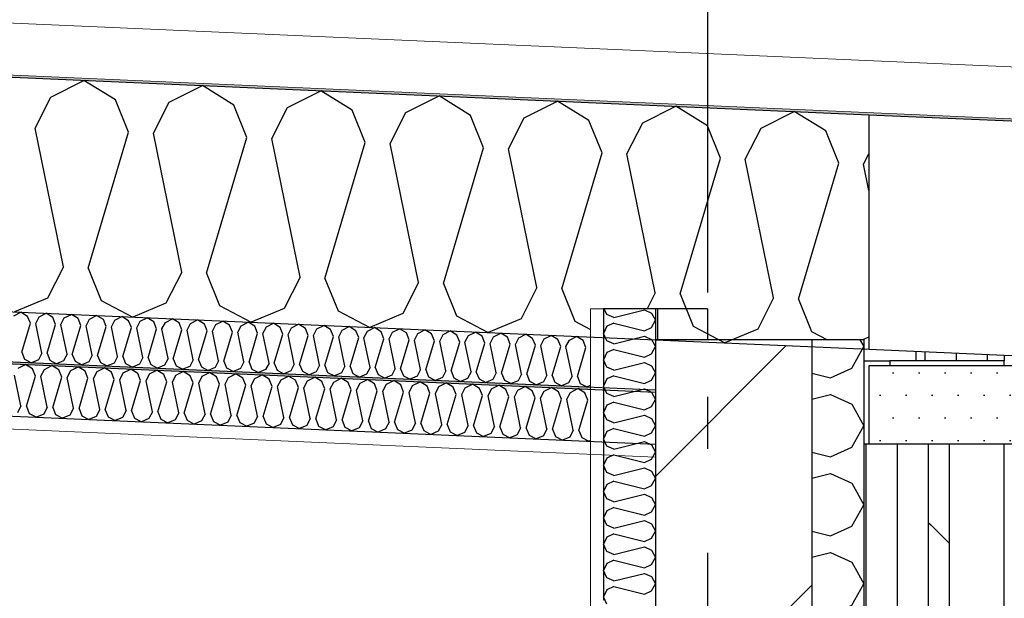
# Model space of a CAD drawing. Header units: millimetres. Extents: x -82116 to -59247, y -2070 to 13065.
# Tile 70 of 73: x -62139 to -61193, y 6322 to 6877. Entities that reach past the tile are written whole.
import ezdxf
from ezdxf.enums import TextEntityAlignment as Align

# ---------------------------------------------------------------- set-up
doc = ezdxf.new("R2010")
doc.units = ezdxf.units.MM
doc.header["$LTSCALE"] = 0.5
doc.header["$MEASUREMENT"] = 0
for name, pattern in [('Akselinje', [1500, 1000, -200, 100, -200]), ('PLINE', [0]), ('Wipeout_Contour', [2000, 0, -2000])]:
    doc.linetypes.add(name, pattern=pattern)
for name, color, linetype in [('223- Bjelker', 7, 'Continuous'), ('223- Bjelker (Skravur)', 7, 'Continuous'), ('232- Ikke-bærende yttervegger', 7, 'Continuous'), ('232- Ikke-bærende yttervegger (Skravur)', 7, 'Continuous'), ('232- Ikke-bærende yttervegger (Skravur)(Nye konstruksjoner)', 7, 'Continuous'), ('232- Ikke-bærende yttervegger(Nye konstruksjoner)', 7, 'Continuous'), ('235- Utvendig kledning og overflate (Skravur)(Nye konstruksjoner)', 7, 'Continuous'), ('235- Utvendig kledning og overflate(Nye konstruksjoner)', 7, 'Continuous'), ('256- Faste himlinger og overflatebehandling (Skravur)(Nye konstruksjoner)', 7, 'Continuous'), ('256- Faste himlinger og overflatebehandling(Nye konstruksjoner)', 7, 'Continuous'), ('261- Primærkonstruksjon (tak)', 7, 'Continuous'), ('261- Primærkonstruksjon (tak) (Skravur)', 7, 'Continuous'), ('262- Taktekking (Skravur)(Nye konstruksjoner)', 7, 'Continuous'), ('265- Gesimser_ takrenner og nedløp(Nye konstruksjoner)', 7, 'Continuous'), ('82-- Modullinjer', 7, 'Continuous')]:
    doc.layers.add(name, color=color, linetype=linetype)
doc.layers.add('236- Innvendig kledning og overflate(Nye konstruksjoner)', color=7, linetype='Continuous', lineweight=0)
doc.layers.add('262- Taktekking(Nye konstruksjoner)', color=7, linetype='Continuous', lineweight=0)
doc.styles.add('GENERATED_STYLE_1', font='arial.ttf')
pattern_1 = [(0, (0, 0), (0, 43.30127), [0, -25]), (0, (12.5, 21.65), (0, 43.30127), [0, -25])]

# ---------------------------------------------------------------- blocks, each defined once
blk = doc.blocks.new('*X6')
at = {"layer": '232- Ikke-bærende yttervegger (Skravur)', "linetype": 'PLINE'}
for p, q in [((-61331.77, 6570), (-61328.16, 6563.53)), ((-61339.72, 6542.81), (-61328.16, 6563.53)), ((-61378.16, 6538.09), (-61360.04, 6533.56)), ((-61360.04, 6533.56), (-61339.72, 6542.81)), ((-61378.16, 6513.09), (-61360.04, 6517.62)), ((-61360.04, 6517.62), (-61339.72, 6508.37)), ((-61339.72, 6508.37), (-61328.16, 6487.65)), ((-61339.72, 6466.93), (-61328.16, 6487.65)), ((-61378.16, 6462.21), (-61360.04, 6457.68)), ((-61360.04, 6457.68), (-61339.72, 6466.93)), ((-61378.16, 6437.21), (-61360.04, 6441.74)), ((-61360.04, 6441.74), (-61339.72, 6432.5)), ((-61339.72, 6432.5), (-61328.16, 6411.77)), ((-61339.72, 6391.05), (-61328.16, 6411.77)), ((-61378.16, 6386.33), (-61360.04, 6381.8)), ((-61360.04, 6381.8), (-61339.72, 6391.05)), ((-61378.16, 6361.33), (-61360.04, 6365.86)), ((-61360.04, 6365.86), (-61339.72, 6356.62)), ((-61339.72, 6356.62), (-61328.16, 6335.89)), ((-61339.72, 6315.17), (-61328.16, 6335.89)), ((-61472.46, 6310), (-61478.16, 6297.96)), ((-61378.16, 6310.46), (-61360.04, 6305.93)), ((-61360.04, 6305.93), (-61339.72, 6315.17)), ((-61468.35, 6277.23), (-61478.16, 6297.96)), ((-61448.03, 6267.99), (-61360.04, 6289.98)), ((-61360.04, 6289.98), (-61339.72, 6280.74)), ((-61448.03, 6267.99), (-61468.35, 6277.23)), ((-61339.72, 6280.74), (-61328.16, 6260.02)), ((-61339.72, 6239.29), (-61328.16, 6260.02)), ((-61448.03, 6252.04), (-61468.35, 6242.8)), ((-61448.03, 6252.04), (-61360.04, 6230.05)), ((-61468.35, 6242.8), (-61478.16, 6222.08)), ((-61360.04, 6230.05), (-61339.72, 6239.29)), ((-61468.35, 6201.35), (-61478.16, 6222.08)), ((-61448.03, 6192.11), (-61360.04, 6214.11)), ((-61360.04, 6214.11), (-61339.72, 6204.86)), ((-61448.03, 6192.11), (-61468.35, 6201.35)), ((-61339.72, 6204.86), (-61328.16, 6184.14)), ((-61339.72, 6163.41), (-61328.16, 6184.14)), ((-61448.03, 6176.17), (-61468.35, 6166.92)), ((-61448.03, 6176.17), (-61360.04, 6154.17)), ((-61468.35, 6166.92), (-61478.16, 6146.2)), ((-61360.04, 6154.17), (-61339.72, 6163.41)), ((-61470.49, 6130), (-61478.16, 6146.2)), ((-61392.95, 6130), (-61360.04, 6138.23)), ((-61360.04, 6138.23), (-61341.97, 6130))]:
    blk.add_line(p, q, dxfattribs=at)
blk = doc.blocks.new('*X8')
at = {"layer": '261- Primærkonstruksjon (tak) (Skravur)', "linetype": 'PLINE'}
for p, q in [((-62109.05, 6803.21), (-62077.24, 6819.19)), ((-62046.95, 6800.5), (-62077.24, 6819.19)), ((-61995.34, 6798.25), (-61963.53, 6814.22)), ((-61933.24, 6795.54), (-61963.53, 6814.22)), ((-62124.24, 6773.37), (-62109.05, 6803.21)), ((-61881.63, 6793.28), (-61849.82, 6809.26)), ((-61819.53, 6790.57), (-61849.82, 6809.26)), ((-61767.92, 6788.32), (-61736.11, 6804.29)), ((-61705.82, 6785.61), (-61736.11, 6804.29)), ((-62034.42, 6769.45), (-62046.95, 6800.5)), ((-62010.53, 6768.4), (-61995.34, 6798.25)), ((-61920.71, 6764.48), (-61933.24, 6795.54)), ((-61896.82, 6763.44), (-61881.63, 6793.28)), ((-61654.21, 6783.35), (-61622.4, 6799.33)), ((-61592.11, 6780.64), (-61622.4, 6799.33)), ((-61540.5, 6778.39), (-61508.69, 6794.36)), ((-61478.4, 6775.68), (-61508.69, 6794.36)), ((-61807, 6759.52), (-61819.53, 6790.57)), ((-61783.11, 6758.47), (-61767.92, 6788.32)), ((-61693.29, 6754.55), (-61705.82, 6785.61)), ((-61669.4, 6753.51), (-61654.21, 6783.35)), ((-61426.79, 6773.43), (-61394.98, 6789.4)), ((-61364.69, 6770.71), (-61394.98, 6789.4)), ((-62097.03, 6640.07), (-62124.24, 6773.37)), ((-61579.58, 6749.59), (-61592.11, 6780.64)), ((-61555.69, 6748.54), (-61540.5, 6778.39)), ((-61465.87, 6744.62), (-61478.4, 6775.68)), ((-61441.98, 6743.58), (-61426.79, 6773.43)), ((-62073.14, 6639.03), (-62034.42, 6769.45)), ((-61983.32, 6635.1), (-62010.53, 6768.4)), ((-61959.43, 6634.06), (-61920.71, 6764.48)), ((-61869.61, 6630.14), (-61896.82, 6763.44)), ((-61352.16, 6739.66), (-61364.69, 6770.71)), ((-61845.72, 6629.1), (-61807, 6759.52)), ((-61755.9, 6625.18), (-61783.11, 6758.47)), ((-61732.01, 6624.13), (-61693.29, 6754.55)), ((-61642.19, 6620.21), (-61669.4, 6753.51)), ((-61618.3, 6619.17), (-61579.58, 6749.59)), ((-61528.48, 6615.25), (-61555.69, 6748.54)), ((-61504.59, 6614.2), (-61465.87, 6744.62)), ((-61328.27, 6738.62), (-61323.16, 6748.66)), ((-61414.77, 6610.28), (-61441.98, 6743.58)), ((-61390.88, 6609.24), (-61352.16, 6739.66)), ((-61323.16, 6713.58), (-61328.27, 6738.62)), ((-62097.03, 6640.07), (-62112.22, 6610.22)), ((-62073.14, 6639.03), (-62060.61, 6607.97)), ((-61983.32, 6635.1), (-61998.51, 6605.26)), ((-61959.43, 6634.06), (-61946.9, 6603.01)), ((-61869.61, 6630.14), (-61884.8, 6600.29)), ((-61845.72, 6629.1), (-61833.19, 6598.04)), ((-61755.9, 6625.18), (-61771.09, 6595.33)), ((-61732.01, 6624.13), (-61719.48, 6593.08)), ((-61642.19, 6620.21), (-61657.38, 6590.37)), ((-61618.3, 6619.17), (-61605.77, 6588.11)), ((-61528.48, 6615.25), (-61536.24, 6600)), ((-61504.59, 6614.2), (-61492.06, 6583.15)), ((-62112.22, 6610.22), (-62143.91, 6596.88)), ((-62060.61, 6607.97), (-62030.2, 6591.92)), ((-61998.51, 6605.26), (-62030.2, 6591.92)), ((-61946.9, 6603.01), (-61916.49, 6586.96)), ((-61414.77, 6610.28), (-61429.96, 6580.44)), ((-61390.88, 6609.24), (-61378.35, 6578.18)), ((-61884.8, 6600.29), (-61916.49, 6586.96)), ((-61833.19, 6598.04), (-61802.78, 6581.99)), ((-61771.09, 6595.33), (-61802.78, 6581.99)), ((-61719.48, 6593.08), (-61689.07, 6577.03)), ((-61657.38, 6590.37), (-61689.07, 6577.03)), ((-61605.77, 6588.11), (-61590.66, 6580.13)), ((-61492.06, 6583.15), (-61461.65, 6567.1)), ((-61429.96, 6580.44), (-61461.65, 6567.1)), ((-61378.35, 6578.18), (-61362.85, 6570)), ((-61323.16, 6572.56), (-61329.25, 6570))]:
    blk.add_line(p, q, dxfattribs=at)
blk = doc.blocks.new('*X19')
at = {"layer": '256- Faste himlinger og overflatebehandling (Skravur)(Nye konstruksjoner)', "linetype": 'PLINE'}
for p, q in [((-62140.53, 6542.83), (-62133.46, 6546.38)), ((-62126.73, 6542.23), (-62133.46, 6546.38)), ((-62137.86, 6506.58), (-62143.9, 6536.2)), ((-62123.94, 6535.33), (-62126.73, 6542.23)), ((-62118.63, 6535.09), (-62115.26, 6541.73)), ((-62115.26, 6541.73), (-62108.19, 6545.28)), ((-62101.46, 6541.12), (-62108.19, 6545.28)), ((-62098.67, 6534.22), (-62101.46, 6541.12)), ((-62093.37, 6533.99), (-62089.99, 6540.62)), ((-62089.99, 6540.62), (-62082.92, 6544.17)), ((-62076.19, 6540.02), (-62082.92, 6544.17)), ((-62073.41, 6533.12), (-62076.19, 6540.02)), ((-62068.1, 6532.89), (-62064.72, 6539.52)), ((-62064.72, 6539.52), (-62057.65, 6543.07)), ((-62050.92, 6538.92), (-62057.65, 6543.07)), ((-62048.14, 6532.02), (-62050.92, 6538.92)), ((-62042.83, 6531.79), (-62039.45, 6538.42)), ((-62039.45, 6538.42), (-62032.38, 6541.97)), ((-62025.65, 6537.81), (-62032.38, 6541.97)), ((-62022.87, 6530.91), (-62025.65, 6537.81)), ((-62017.56, 6530.68), (-62014.18, 6537.31)), ((-62014.18, 6537.31), (-62007.12, 6540.86)), ((-62000.38, 6536.71), (-62007.12, 6540.86)), ((-61997.6, 6529.81), (-62000.38, 6536.71)), ((-61992.29, 6529.58), (-61988.92, 6536.21)), ((-61988.92, 6536.21), (-61981.85, 6539.76)), ((-61975.11, 6535.61), (-61981.85, 6539.76)), ((-61963.65, 6535.11), (-61956.58, 6538.66)), ((-61949.85, 6534.51), (-61956.58, 6538.66)), ((-61938.38, 6534), (-61931.31, 6537.55)), ((-61924.58, 6533.4), (-61931.31, 6537.55)), ((-61913.11, 6532.9), (-61906.04, 6536.45)), ((-61899.31, 6532.3), (-61906.04, 6536.45)), ((-62132.55, 6506.34), (-62123.94, 6535.33)), ((-62112.59, 6505.47), (-62118.63, 6535.09)), ((-62107.28, 6505.24), (-62098.67, 6534.22)), ((-62087.32, 6504.37), (-62093.37, 6533.99)), ((-62082.01, 6504.14), (-62073.41, 6533.12)), ((-62062.05, 6503.27), (-62068.1, 6532.89)), ((-62056.74, 6503.03), (-62048.14, 6532.02)), ((-62036.78, 6502.16), (-62042.83, 6531.79)), ((-62031.47, 6501.93), (-62022.87, 6530.91)), ((-62011.51, 6501.06), (-62017.56, 6530.68)), ((-62006.2, 6500.83), (-61997.6, 6529.81)), ((-61986.24, 6499.96), (-61992.29, 6529.58)), ((-61980.94, 6499.72), (-61972.33, 6528.71)), ((-61972.33, 6528.71), (-61975.11, 6535.61)), ((-61967.02, 6528.48), (-61963.65, 6535.11)), ((-61960.98, 6498.85), (-61967.02, 6528.48)), ((-61955.67, 6498.62), (-61947.06, 6527.6)), ((-61947.06, 6527.6), (-61949.85, 6534.51)), ((-61941.75, 6527.37), (-61938.38, 6534)), ((-61935.71, 6497.75), (-61941.75, 6527.37)), ((-61921.79, 6526.5), (-61924.58, 6533.4)), ((-61916.48, 6526.27), (-61913.11, 6532.9)), ((-61896.52, 6525.4), (-61899.31, 6532.3)), ((-61891.21, 6525.17), (-61887.84, 6531.8)), ((-61887.84, 6531.8), (-61880.77, 6535.35)), ((-61874.04, 6531.2), (-61880.77, 6535.35)), ((-61871.25, 6524.29), (-61874.04, 6531.2)), ((-61865.95, 6524.06), (-61862.57, 6530.69)), ((-61862.57, 6530.69), (-61855.5, 6534.24)), ((-61848.77, 6530.09), (-61855.5, 6534.24)), ((-61845.99, 6523.19), (-61848.77, 6530.09)), ((-61840.68, 6522.96), (-61837.3, 6529.59)), ((-61837.3, 6529.59), (-61830.23, 6533.14)), ((-61823.5, 6528.99), (-61830.23, 6533.14)), ((-61820.72, 6522.09), (-61823.5, 6528.99)), ((-61815.41, 6521.86), (-61812.03, 6528.49)), ((-61812.03, 6528.49), (-61804.96, 6532.04)), ((-61798.23, 6527.89), (-61804.96, 6532.04)), ((-61795.45, 6520.98), (-61798.23, 6527.89)), ((-61790.14, 6520.75), (-61786.76, 6527.38)), ((-61786.76, 6527.38), (-61779.7, 6530.93)), ((-61772.96, 6526.78), (-61779.7, 6530.93)), ((-61770.18, 6519.88), (-61772.96, 6526.78)), ((-61761.5, 6526.28), (-61754.43, 6529.83)), ((-61747.69, 6525.68), (-61754.43, 6529.83)), ((-61736.23, 6525.18), (-61729.16, 6528.73)), ((-61722.43, 6524.58), (-61729.16, 6528.73)), ((-61710.96, 6524.08), (-61703.89, 6527.62)), ((-61697.16, 6523.47), (-61703.89, 6527.62)), ((-61930.4, 6497.52), (-61921.79, 6526.5)), ((-61910.44, 6496.65), (-61916.48, 6526.27)), ((-61905.13, 6496.42), (-61896.52, 6525.4)), ((-61885.17, 6495.54), (-61891.21, 6525.17)), ((-61879.86, 6495.31), (-61871.25, 6524.29)), ((-61859.9, 6494.44), (-61865.95, 6524.06)), ((-61854.59, 6494.21), (-61845.99, 6523.19)), ((-61834.63, 6493.34), (-61840.68, 6522.96)), ((-61829.32, 6493.11), (-61820.72, 6522.09)), ((-61809.36, 6492.23), (-61815.41, 6521.86)), ((-61804.05, 6492), (-61795.45, 6520.98)), ((-61784.09, 6491.13), (-61790.14, 6520.75)), ((-61778.78, 6490.9), (-61770.18, 6519.88)), ((-61764.87, 6519.65), (-61761.5, 6526.28)), ((-61758.82, 6490.03), (-61764.87, 6519.65)), ((-61753.51, 6489.8), (-61744.91, 6518.78)), ((-61744.91, 6518.78), (-61747.69, 6525.68)), ((-61739.6, 6518.55), (-61736.23, 6525.18)), ((-61733.55, 6488.92), (-61739.6, 6518.55)), ((-61728.25, 6488.69), (-61719.64, 6517.67)), ((-61719.64, 6517.67), (-61722.43, 6524.58)), ((-61714.33, 6517.44), (-61710.96, 6524.08)), ((-61708.29, 6487.82), (-61714.33, 6517.44)), ((-61694.37, 6516.57), (-61697.16, 6523.47)), ((-61689.06, 6516.34), (-61685.69, 6522.97)), ((-61685.69, 6522.97), (-61678.62, 6526.52)), ((-61671.89, 6522.37), (-61678.62, 6526.52)), ((-61669.1, 6515.47), (-61671.89, 6522.37)), ((-61663.79, 6515.24), (-61660.42, 6521.87)), ((-61660.42, 6521.87), (-61653.35, 6525.42)), ((-61646.62, 6521.27), (-61653.35, 6525.42)), ((-61643.83, 6514.36), (-61646.62, 6521.27)), ((-61638.53, 6514.13), (-61635.15, 6520.77)), ((-61635.15, 6520.77), (-61628.08, 6524.32)), ((-61621.35, 6520.16), (-61628.08, 6524.32)), ((-61618.57, 6513.26), (-61621.35, 6520.16)), ((-61613.26, 6513.03), (-61609.88, 6519.66)), ((-61609.88, 6519.66), (-61602.81, 6523.21)), ((-61596.08, 6519.06), (-61602.81, 6523.21)), ((-61593.3, 6512.16), (-61596.08, 6519.06)), ((-61702.98, 6487.59), (-61694.37, 6516.57)), ((-61683.02, 6486.72), (-61689.06, 6516.34)), ((-61677.71, 6486.49), (-61669.1, 6515.47)), ((-61657.75, 6485.61), (-61663.79, 6515.24)), ((-61652.44, 6485.38), (-61643.83, 6514.36)), ((-61632.48, 6484.51), (-61638.53, 6514.13)), ((-61627.17, 6484.28), (-61618.57, 6513.26)), ((-61607.21, 6483.41), (-61613.26, 6513.03)), ((-61601.9, 6483.18), (-61593.3, 6512.16)), ((-62137.86, 6506.58), (-62141.23, 6499.94)), ((-62132.55, 6506.34), (-62129.76, 6499.44)), ((-62129.76, 6499.44), (-62123.01, 6495.88)), ((-62115.96, 6498.84), (-62123.01, 6495.88)), ((-62112.59, 6505.47), (-62115.96, 6498.84)), ((-62107.28, 6505.24), (-62104.5, 6498.34)), ((-62104.5, 6498.34), (-62097.74, 6494.77)), ((-62087.32, 6504.37), (-62090.69, 6497.74)), ((-62082.01, 6504.14), (-62079.23, 6497.24)), ((-62062.05, 6503.27), (-62065.43, 6496.63)), ((-62056.74, 6503.03), (-62053.96, 6496.13)), ((-62036.78, 6502.16), (-62040.16, 6495.53)), ((-62031.47, 6501.93), (-62028.69, 6495.03)), ((-62011.51, 6501.06), (-62014.89, 6494.43)), ((-62006.2, 6500.83), (-62003.42, 6493.93)), ((-61986.24, 6499.96), (-61989.62, 6493.32)), ((-61980.94, 6499.72), (-61978.15, 6492.82)), ((-61960.98, 6498.85), (-61964.35, 6492.22)), ((-61955.67, 6498.62), (-61952.88, 6491.72)), ((-62090.69, 6497.74), (-62097.74, 6494.77)), ((-62079.23, 6497.24), (-62072.47, 6493.67)), ((-62065.43, 6496.63), (-62072.47, 6493.67)), ((-62053.96, 6496.13), (-62047.2, 6492.57)), ((-62040.16, 6495.53), (-62047.2, 6492.57)), ((-62028.69, 6495.03), (-62021.93, 6491.46)), ((-62014.89, 6494.43), (-62021.93, 6491.46)), ((-62003.42, 6493.93), (-61996.66, 6490.36)), ((-61989.62, 6493.32), (-61996.66, 6490.36)), ((-61978.15, 6492.82), (-61971.39, 6489.26)), ((-61964.35, 6492.22), (-61971.39, 6489.26)), ((-61952.88, 6491.72), (-61946.12, 6488.15)), ((-61939.08, 6491.12), (-61946.12, 6488.15)), ((-61935.71, 6497.75), (-61939.08, 6491.12)), ((-61930.4, 6497.52), (-61927.61, 6490.62)), ((-61927.61, 6490.62), (-61920.86, 6487.05)), ((-61913.81, 6490.01), (-61920.86, 6487.05)), ((-61910.44, 6496.65), (-61913.81, 6490.01)), ((-61905.13, 6496.42), (-61902.34, 6489.51)), ((-61902.34, 6489.51), (-61895.59, 6485.95)), ((-61888.54, 6488.91), (-61895.59, 6485.95)), ((-61885.17, 6495.54), (-61888.54, 6488.91)), ((-61879.86, 6495.31), (-61877.08, 6488.41)), ((-61859.9, 6494.44), (-61863.27, 6487.81)), ((-61854.59, 6494.21), (-61851.81, 6487.31)), ((-61834.63, 6493.34), (-61838.01, 6486.7)), ((-61829.32, 6493.11), (-61826.54, 6486.2)), ((-61809.36, 6492.23), (-61812.74, 6485.6)), ((-61804.05, 6492), (-61801.27, 6485.1)), ((-61784.09, 6491.13), (-61787.47, 6484.5)), ((-61778.78, 6490.9), (-61776, 6484)), ((-61758.82, 6490.03), (-61762.2, 6483.4)), ((-61753.51, 6489.8), (-61750.73, 6482.89)), ((-61733.55, 6488.92), (-61736.93, 6482.29)), ((-61877.08, 6488.41), (-61870.32, 6484.84)), ((-61863.27, 6487.81), (-61870.32, 6484.84)), ((-61851.81, 6487.31), (-61845.05, 6483.74)), ((-61838.01, 6486.7), (-61845.05, 6483.74)), ((-61826.54, 6486.2), (-61819.78, 6482.64)), ((-61812.74, 6485.6), (-61819.78, 6482.64)), ((-61801.27, 6485.1), (-61794.51, 6481.53)), ((-61787.47, 6484.5), (-61794.51, 6481.53)), ((-61776, 6484), (-61769.24, 6480.43)), ((-61762.2, 6483.4), (-61769.24, 6480.43)), ((-61750.73, 6482.89), (-61743.97, 6479.33)), ((-61736.93, 6482.29), (-61743.97, 6479.33)), ((-61728.25, 6488.69), (-61725.46, 6481.79)), ((-61725.46, 6481.79), (-61718.7, 6478.22)), ((-61711.66, 6481.19), (-61718.7, 6478.22)), ((-61708.29, 6487.82), (-61711.66, 6481.19)), ((-61702.98, 6487.59), (-61700.19, 6480.69)), ((-61700.19, 6480.69), (-61693.44, 6477.12)), ((-61686.39, 6480.09), (-61693.44, 6477.12)), ((-61683.02, 6486.72), (-61686.39, 6480.09)), ((-61677.71, 6486.49), (-61674.92, 6479.58)), ((-61674.92, 6479.58), (-61668.17, 6476.02)), ((-61657.75, 6485.61), (-61661.12, 6478.98)), ((-61652.44, 6485.38), (-61649.66, 6478.48)), ((-61632.48, 6484.51), (-61635.85, 6477.88)), ((-61627.17, 6484.28), (-61624.39, 6477.38)), ((-61607.21, 6483.41), (-61610.59, 6476.78)), ((-61601.9, 6483.18), (-61599.12, 6476.27)), ((-61661.12, 6478.98), (-61668.17, 6476.02)), ((-61649.66, 6478.48), (-61642.9, 6474.91)), ((-61635.85, 6477.88), (-61642.9, 6474.91)), ((-61624.39, 6477.38), (-61617.63, 6473.81)), ((-61610.59, 6476.78), (-61617.63, 6473.81)), ((-61599.12, 6476.27), (-61592.36, 6472.71)), ((-61590.66, 6473.42), (-61592.36, 6472.71))]:
    blk.add_line(p, q, dxfattribs=at)
blk = doc.blocks.new('*X20')
at = {"layer": '256- Faste himlinger og overflatebehandling (Skravur)(Nye konstruksjoner)', "linetype": 'PLINE'}
for p, q in [((-62144.64, 6593.21), (-62137.85, 6596.62)), ((-62131.39, 6592.63), (-62137.85, 6596.62)), ((-62120.38, 6592.15), (-62113.59, 6595.56)), ((-62107.13, 6591.57), (-62113.59, 6595.56)), ((-62096.12, 6591.09), (-62089.33, 6594.5)), ((-62082.87, 6590.52), (-62089.33, 6594.5)), ((-62071.86, 6590.03), (-62065.07, 6593.44)), ((-62058.61, 6589.46), (-62065.07, 6593.44)), ((-62136.97, 6558.19), (-62128.71, 6586.01)), ((-62128.71, 6586.01), (-62131.39, 6592.63)), ((-62123.62, 6585.79), (-62120.38, 6592.15)), ((-62117.81, 6557.35), (-62123.62, 6585.79)), ((-62112.72, 6557.13), (-62104.46, 6584.95)), ((-62104.46, 6584.95), (-62107.13, 6591.57)), ((-62099.36, 6584.73), (-62096.12, 6591.09)), ((-62093.55, 6556.29), (-62099.36, 6584.73)), ((-62088.46, 6556.07), (-62080.2, 6583.89)), ((-62080.2, 6583.89), (-62082.87, 6590.52)), ((-62075.1, 6583.67), (-62071.86, 6590.03)), ((-62069.3, 6555.23), (-62075.1, 6583.67)), ((-62055.94, 6582.83), (-62058.61, 6589.46)), ((-62050.84, 6582.61), (-62047.6, 6588.98)), ((-62047.6, 6588.98), (-62040.82, 6592.38)), ((-62034.35, 6588.4), (-62040.82, 6592.38)), ((-62031.68, 6581.77), (-62034.35, 6588.4)), ((-62026.58, 6581.55), (-62023.34, 6587.92)), ((-62023.34, 6587.92), (-62016.56, 6591.32)), ((-62010.1, 6587.34), (-62016.56, 6591.32)), ((-62007.42, 6580.71), (-62010.1, 6587.34)), ((-62002.33, 6580.49), (-61999.09, 6586.86)), ((-61999.09, 6586.86), (-61992.3, 6590.26)), ((-61985.84, 6586.28), (-61992.3, 6590.26)), ((-61983.16, 6579.65), (-61985.84, 6586.28)), ((-61978.07, 6579.43), (-61974.83, 6585.8)), ((-61974.83, 6585.8), (-61968.04, 6589.21)), ((-61961.58, 6585.22), (-61968.04, 6589.21)), ((-61958.91, 6578.59), (-61961.58, 6585.22)), ((-61953.81, 6578.37), (-61950.57, 6584.74)), ((-61950.57, 6584.74), (-61943.78, 6588.15)), ((-61937.32, 6584.16), (-61943.78, 6588.15)), ((-61934.65, 6577.54), (-61937.32, 6584.16)), ((-61929.55, 6577.31), (-61926.31, 6583.68)), ((-61926.31, 6583.68), (-61919.53, 6587.09)), ((-61913.06, 6583.1), (-61919.53, 6587.09)), ((-61902.05, 6582.62), (-61895.27, 6586.03)), ((-61888.8, 6582.04), (-61895.27, 6586.03)), ((-61877.8, 6581.56), (-61871.01, 6584.97)), ((-61864.55, 6580.98), (-61871.01, 6584.97)), ((-61853.54, 6580.5), (-61846.75, 6583.91)), ((-61840.29, 6579.92), (-61846.75, 6583.91)), ((-62064.2, 6555.01), (-62055.94, 6582.83)), ((-62045.04, 6554.17), (-62050.84, 6582.61)), ((-62039.94, 6553.95), (-62031.68, 6581.77)), ((-62020.78, 6553.11), (-62026.58, 6581.55)), ((-62015.68, 6552.89), (-62007.42, 6580.71)), ((-61996.52, 6552.05), (-62002.33, 6580.49)), ((-61991.43, 6551.83), (-61983.16, 6579.65)), ((-61972.26, 6550.99), (-61978.07, 6579.43)), ((-61967.17, 6550.77), (-61958.91, 6578.59)), ((-61948.01, 6549.93), (-61953.81, 6578.37)), ((-61942.91, 6549.71), (-61934.65, 6577.54)), ((-61923.75, 6548.88), (-61929.55, 6577.31)), ((-61918.65, 6548.65), (-61910.39, 6576.48)), ((-61910.39, 6576.48), (-61913.06, 6583.1)), ((-61905.29, 6576.25), (-61902.05, 6582.62)), ((-61899.49, 6547.82), (-61905.29, 6576.25)), ((-61894.39, 6547.59), (-61886.13, 6575.42)), ((-61886.13, 6575.42), (-61888.8, 6582.04)), ((-61881.04, 6575.19), (-61877.8, 6581.56)), ((-61875.23, 6546.76), (-61881.04, 6575.19)), ((-61870.13, 6546.53), (-61861.87, 6574.36)), ((-61861.87, 6574.36), (-61864.55, 6580.98)), ((-61856.78, 6574.14), (-61853.54, 6580.5)), ((-61850.97, 6545.7), (-61856.78, 6574.14)), ((-61837.62, 6573.3), (-61840.29, 6579.92)), ((-61832.52, 6573.08), (-61829.28, 6579.44)), ((-61829.28, 6579.44), (-61822.49, 6582.85)), ((-61816.03, 6578.86), (-61822.49, 6582.85)), ((-61813.36, 6572.24), (-61816.03, 6578.86)), ((-61808.26, 6572.02), (-61805.02, 6578.38)), ((-61805.02, 6578.38), (-61798.23, 6581.79)), ((-61791.77, 6577.81), (-61798.23, 6581.79)), ((-61789.1, 6571.18), (-61791.77, 6577.81)), ((-61784, 6570.96), (-61780.76, 6577.32)), ((-61780.76, 6577.32), (-61773.98, 6580.73)), ((-61767.51, 6576.75), (-61773.98, 6580.73)), ((-61764.84, 6570.12), (-61767.51, 6576.75)), ((-61759.74, 6569.9), (-61756.5, 6576.27)), ((-61756.5, 6576.27), (-61749.72, 6579.67)), ((-61743.26, 6575.69), (-61749.72, 6579.67)), ((-61740.58, 6569.06), (-61743.26, 6575.69)), ((-61735.49, 6568.84), (-61732.25, 6575.21)), ((-61732.25, 6575.21), (-61725.46, 6578.61)), ((-61719, 6574.63), (-61725.46, 6578.61)), ((-61716.32, 6568), (-61719, 6574.63)), ((-61711.23, 6567.78), (-61707.99, 6574.15)), ((-61707.99, 6574.15), (-61701.2, 6577.56)), ((-61694.74, 6573.57), (-61701.2, 6577.56)), ((-61683.73, 6573.09), (-61676.94, 6576.5)), ((-61670.48, 6572.51), (-61676.94, 6576.5)), ((-61659.47, 6572.03), (-61652.69, 6575.44)), ((-61646.22, 6571.45), (-61652.69, 6575.44)), ((-61635.21, 6570.97), (-61628.43, 6574.38)), ((-61621.96, 6570.39), (-61628.43, 6574.38)), ((-61845.88, 6545.48), (-61837.62, 6573.3)), ((-61826.71, 6544.64), (-61832.52, 6573.08)), ((-61821.62, 6544.42), (-61813.36, 6572.24)), ((-61802.46, 6543.58), (-61808.26, 6572.02)), ((-61797.36, 6543.36), (-61789.1, 6571.18)), ((-61778.2, 6542.52), (-61784, 6570.96)), ((-61773.1, 6542.3), (-61764.84, 6570.12)), ((-61753.94, 6541.46), (-61759.74, 6569.9)), ((-61748.84, 6541.24), (-61740.58, 6569.06)), ((-61729.68, 6540.4), (-61735.49, 6568.84)), ((-61724.59, 6540.18), (-61716.32, 6568)), ((-61705.42, 6539.34), (-61711.23, 6567.78)), ((-61700.33, 6539.12), (-61692.07, 6566.94)), ((-61692.07, 6566.94), (-61694.74, 6573.57)), ((-61686.97, 6566.72), (-61683.73, 6573.09)), ((-61681.17, 6538.28), (-61686.97, 6566.72)), ((-61676.07, 6538.06), (-61667.81, 6565.88)), ((-61667.81, 6565.88), (-61670.48, 6572.51)), ((-61662.71, 6565.66), (-61659.47, 6572.03)), ((-61656.91, 6537.23), (-61662.71, 6565.66)), ((-61651.81, 6537), (-61643.55, 6564.83)), ((-61643.55, 6564.83), (-61646.22, 6571.45)), ((-61638.45, 6564.6), (-61635.21, 6570.97)), ((-61632.65, 6536.17), (-61638.45, 6564.6)), ((-61619.29, 6563.77), (-61621.96, 6570.39)), ((-61614.2, 6563.54), (-61610.96, 6569.91)), ((-61610.96, 6569.91), (-61604.17, 6573.32)), ((-61597.71, 6569.33), (-61604.17, 6573.32)), ((-61595.03, 6562.71), (-61597.71, 6569.33)), ((-62136.97, 6558.19), (-62134.3, 6551.56)), ((-62117.81, 6557.35), (-62121.05, 6550.98)), ((-62112.72, 6557.13), (-62110.04, 6550.5)), ((-62093.55, 6556.29), (-62096.79, 6549.92)), ((-62088.46, 6556.07), (-62085.79, 6549.44)), ((-62069.3, 6555.23), (-62072.54, 6548.86)), ((-61627.55, 6535.94), (-61619.29, 6563.77)), ((-61608.39, 6535.11), (-61614.2, 6563.54)), ((-61603.29, 6534.88), (-61595.03, 6562.71)), ((-62134.3, 6551.56), (-62127.81, 6548.14)), ((-62121.05, 6550.98), (-62127.81, 6548.14)), ((-62110.04, 6550.5), (-62103.56, 6547.08)), ((-62096.79, 6549.92), (-62103.56, 6547.08)), ((-62085.79, 6549.44), (-62079.3, 6546.02)), ((-62072.54, 6548.86), (-62079.3, 6546.02)), ((-62064.2, 6555.01), (-62061.53, 6548.38)), ((-62061.53, 6548.38), (-62055.04, 6544.96)), ((-62048.28, 6547.8), (-62055.04, 6544.96)), ((-62045.04, 6554.17), (-62048.28, 6547.8)), ((-62039.94, 6553.95), (-62037.27, 6547.32)), ((-62037.27, 6547.32), (-62030.78, 6543.9)), ((-62024.02, 6546.75), (-62030.78, 6543.9)), ((-62020.78, 6553.11), (-62024.02, 6546.75)), ((-62015.68, 6552.89), (-62013.01, 6546.26)), ((-62013.01, 6546.26), (-62006.52, 6542.84)), ((-61999.76, 6545.69), (-62006.52, 6542.84)), ((-61996.52, 6552.05), (-61999.76, 6545.69)), ((-61991.43, 6551.83), (-61988.75, 6545.21)), ((-61972.26, 6550.99), (-61975.5, 6544.63)), ((-61967.17, 6550.77), (-61964.49, 6544.15)), ((-61948.01, 6549.93), (-61951.25, 6543.57)), ((-61942.91, 6549.71), (-61940.24, 6543.09)), ((-61923.75, 6548.88), (-61926.99, 6542.51)), ((-61918.65, 6548.65), (-61915.98, 6542.03)), ((-61899.49, 6547.82), (-61902.73, 6541.45)), ((-61894.39, 6547.59), (-61891.72, 6540.97)), ((-61875.23, 6546.76), (-61878.47, 6540.39)), ((-61870.13, 6546.53), (-61867.46, 6539.91)), ((-61850.97, 6545.7), (-61854.21, 6539.33)), ((-61988.75, 6545.21), (-61982.26, 6541.78)), ((-61975.5, 6544.63), (-61982.26, 6541.78)), ((-61964.49, 6544.15), (-61958.01, 6540.72)), ((-61951.25, 6543.57), (-61958.01, 6540.72)), ((-61940.24, 6543.09), (-61933.75, 6539.66)), ((-61926.99, 6542.51), (-61933.75, 6539.66)), ((-61915.98, 6542.03), (-61909.49, 6538.6)), ((-61902.73, 6541.45), (-61909.49, 6538.6)), ((-61891.72, 6540.97), (-61885.23, 6537.54)), ((-61878.47, 6540.39), (-61885.23, 6537.54)), ((-61867.46, 6539.91), (-61860.97, 6536.49)), ((-61854.21, 6539.33), (-61860.97, 6536.49)), ((-61845.88, 6545.48), (-61843.2, 6538.85)), ((-61843.2, 6538.85), (-61836.72, 6535.43)), ((-61829.95, 6538.27), (-61836.72, 6535.43)), ((-61826.71, 6544.64), (-61829.95, 6538.27)), ((-61821.62, 6544.42), (-61818.95, 6537.79)), ((-61818.95, 6537.79), (-61812.46, 6534.37)), ((-61805.7, 6537.21), (-61812.46, 6534.37)), ((-61802.46, 6543.58), (-61805.7, 6537.21)), ((-61797.36, 6543.36), (-61794.69, 6536.73)), ((-61794.69, 6536.73), (-61788.2, 6533.31)), ((-61781.44, 6536.15), (-61788.2, 6533.31)), ((-61778.2, 6542.52), (-61781.44, 6536.15)), ((-61773.1, 6542.3), (-61770.43, 6535.67)), ((-61753.94, 6541.46), (-61757.18, 6535.09)), ((-61748.84, 6541.24), (-61746.17, 6534.61)), ((-61729.68, 6540.4), (-61732.92, 6534.04)), ((-61724.59, 6540.18), (-61721.91, 6533.55)), ((-61705.42, 6539.34), (-61708.66, 6532.98)), ((-61700.33, 6539.12), (-61697.65, 6532.5)), ((-61681.17, 6538.28), (-61684.41, 6531.92)), ((-61676.07, 6538.06), (-61673.4, 6531.44)), ((-61656.91, 6537.23), (-61660.15, 6530.86)), ((-61651.81, 6537), (-61649.14, 6530.38)), ((-61632.65, 6536.17), (-61635.89, 6529.8)), ((-61770.43, 6535.67), (-61763.94, 6532.25)), ((-61757.18, 6535.09), (-61763.94, 6532.25)), ((-61746.17, 6534.61), (-61739.68, 6531.19)), ((-61732.92, 6534.04), (-61739.68, 6531.19)), ((-61721.91, 6533.55), (-61715.43, 6530.13)), ((-61708.66, 6532.98), (-61715.43, 6530.13)), ((-61697.65, 6532.5), (-61691.17, 6529.07)), ((-61684.41, 6531.92), (-61691.17, 6529.07)), ((-61673.4, 6531.44), (-61666.91, 6528.01)), ((-61660.15, 6530.86), (-61666.91, 6528.01)), ((-61649.14, 6530.38), (-61642.65, 6526.95)), ((-61635.89, 6529.8), (-61642.65, 6526.95)), ((-61627.55, 6535.94), (-61624.88, 6529.32)), ((-61624.88, 6529.32), (-61618.39, 6525.89)), ((-61611.63, 6528.74), (-61618.39, 6525.89)), ((-61608.39, 6535.11), (-61611.63, 6528.74)), ((-61603.29, 6534.88), (-61600.62, 6528.26)), ((-61600.62, 6528.26), (-61594.13, 6524.83)), ((-61590.66, 6526.3), (-61594.13, 6524.83))]:
    blk.add_line(p, q, dxfattribs=at)
blk = doc.blocks.new('*X27')
at = {"layer": '232- Ikke-bærende yttervegger (Skravur)(Nye konstruksjoner)', "linetype": 'PLINE'}
for p, q in [((-61574.89, 6594.56), (-61577.46, 6600)), ((-61568.12, 6591.48), (-61574.89, 6594.56)), ((-61568.12, 6591.48), (-61538.79, 6598.81)), ((-61538.79, 6598.81), (-61532.01, 6595.73)), ((-61532.01, 6595.73), (-61528.16, 6588.82)), ((-61568.12, 6586.17), (-61574.89, 6583.09)), ((-61568.12, 6586.17), (-61538.79, 6578.83)), ((-61532.01, 6581.92), (-61528.16, 6588.82)), ((-61574.89, 6583.09), (-61578.16, 6576.18)), ((-61574.89, 6569.27), (-61578.16, 6576.18)), ((-61538.79, 6578.83), (-61532.01, 6581.92)), ((-61568.12, 6566.19), (-61574.89, 6569.27)), ((-61568.12, 6566.19), (-61538.79, 6573.52)), ((-61538.79, 6573.52), (-61532.01, 6570.44)), ((-61532.01, 6570.44), (-61528.16, 6563.53)), ((-61574.89, 6557.79), (-61578.16, 6550.88)), ((-61568.12, 6560.87), (-61574.89, 6557.79)), ((-61568.12, 6560.87), (-61538.79, 6553.54)), ((-61538.79, 6553.54), (-61532.01, 6556.62)), ((-61532.01, 6556.62), (-61528.16, 6563.53)), ((-61574.89, 6543.98), (-61578.16, 6550.88)), ((-61568.12, 6540.9), (-61538.79, 6548.23)), ((-61538.79, 6548.23), (-61532.01, 6545.15)), ((-61568.12, 6540.9), (-61574.89, 6543.98)), ((-61532.01, 6545.15), (-61528.16, 6538.24)), ((-61532.01, 6531.33), (-61528.16, 6538.24)), ((-61574.89, 6532.5), (-61578.16, 6525.59)), ((-61568.12, 6535.58), (-61574.89, 6532.5)), ((-61568.12, 6535.58), (-61538.79, 6528.25)), ((-61538.79, 6528.25), (-61532.01, 6531.33)), ((-61574.89, 6518.68), (-61578.16, 6525.59)), ((-61568.12, 6515.6), (-61574.89, 6518.68)), ((-61568.12, 6515.6), (-61538.79, 6522.93)), ((-61538.79, 6522.93), (-61532.01, 6519.85)), ((-61532.01, 6519.85), (-61528.16, 6512.95)), ((-61568.12, 6510.29), (-61574.89, 6507.21)), ((-61568.12, 6510.29), (-61538.79, 6502.96)), ((-61532.01, 6506.04), (-61528.16, 6512.95)), ((-61574.89, 6507.21), (-61578.16, 6500.3)), ((-61574.89, 6493.39), (-61578.16, 6500.3)), ((-61538.79, 6502.96), (-61532.01, 6506.04)), ((-61568.12, 6490.31), (-61574.89, 6493.39)), ((-61568.12, 6490.31), (-61538.79, 6497.64)), ((-61538.79, 6497.64), (-61532.01, 6494.56)), ((-61532.01, 6494.56), (-61528.16, 6487.65)), ((-61574.89, 6481.91), (-61578.16, 6475.01)), ((-61568.12, 6485), (-61574.89, 6481.91)), ((-61568.12, 6485), (-61538.79, 6477.66)), ((-61538.79, 6477.66), (-61532.01, 6480.75)), ((-61532.01, 6480.75), (-61528.16, 6487.65)), ((-61574.89, 6468.1), (-61578.16, 6475.01)), ((-61568.12, 6465.02), (-61538.79, 6472.35)), ((-61538.79, 6472.35), (-61532.01, 6469.27)), ((-61568.12, 6465.02), (-61574.89, 6468.1)), ((-61532.01, 6469.27), (-61528.16, 6462.36)), ((-61532.01, 6455.45), (-61528.16, 6462.36)), ((-61574.89, 6456.62), (-61578.16, 6449.71)), ((-61568.12, 6459.7), (-61574.89, 6456.62)), ((-61568.12, 6459.7), (-61538.79, 6452.37)), ((-61538.79, 6452.37), (-61532.01, 6455.45)), ((-61574.89, 6442.81), (-61578.16, 6449.71)), ((-61568.12, 6439.72), (-61574.89, 6442.81)), ((-61568.12, 6439.72), (-61538.79, 6447.06)), ((-61538.79, 6447.06), (-61532.01, 6443.97)), ((-61532.01, 6443.97), (-61528.16, 6437.07)), ((-61568.12, 6434.41), (-61574.89, 6431.33)), ((-61568.12, 6434.41), (-61538.79, 6427.08)), ((-61532.01, 6430.16), (-61528.16, 6437.07)), ((-61574.89, 6431.33), (-61578.16, 6424.42)), ((-61574.89, 6417.51), (-61578.16, 6424.42)), ((-61538.79, 6427.08), (-61532.01, 6430.16)), ((-61568.12, 6414.43), (-61574.89, 6417.51)), ((-61568.12, 6414.43), (-61538.79, 6421.76)), ((-61538.79, 6421.76), (-61532.01, 6418.68)), ((-61532.01, 6418.68), (-61528.16, 6411.77)), ((-61574.89, 6406.03), (-61578.16, 6399.13)), ((-61568.12, 6409.12), (-61574.89, 6406.03)), ((-61568.12, 6409.12), (-61538.79, 6401.78)), ((-61538.79, 6401.78), (-61532.01, 6404.87)), ((-61532.01, 6404.87), (-61528.16, 6411.77)), ((-61574.89, 6392.22), (-61578.16, 6399.13)), ((-61568.12, 6389.14), (-61538.79, 6396.47)), ((-61538.79, 6396.47), (-61532.01, 6393.39)), ((-61568.12, 6389.14), (-61574.89, 6392.22)), ((-61532.01, 6393.39), (-61528.16, 6386.48)), ((-61532.01, 6379.57), (-61528.16, 6386.48)), ((-61574.89, 6380.74), (-61578.16, 6373.83)), ((-61568.12, 6383.82), (-61574.89, 6380.74)), ((-61568.12, 6383.82), (-61538.79, 6376.49)), ((-61538.79, 6376.49), (-61532.01, 6379.57)), ((-61574.89, 6366.93), (-61578.16, 6373.83)), ((-61568.12, 6363.84), (-61574.89, 6366.93)), ((-61568.12, 6363.84), (-61538.79, 6371.18)), ((-61538.79, 6371.18), (-61532.01, 6368.09)), ((-61532.01, 6368.09), (-61528.16, 6361.19)), ((-61568.12, 6358.53), (-61574.89, 6355.45)), ((-61568.12, 6358.53), (-61538.79, 6351.2)), ((-61532.01, 6354.28), (-61528.16, 6361.19)), ((-61574.89, 6355.45), (-61578.16, 6348.54)), ((-61574.89, 6341.63), (-61578.16, 6348.54)), ((-61538.79, 6351.2), (-61532.01, 6354.28)), ((-61568.12, 6338.55), (-61574.89, 6341.63)), ((-61568.12, 6338.55), (-61538.79, 6345.88)), ((-61538.79, 6345.88), (-61532.01, 6342.8)), ((-61532.01, 6342.8), (-61528.16, 6335.89)), ((-61574.89, 6330.16), (-61578.16, 6323.25)), ((-61568.12, 6333.24), (-61574.89, 6330.16)), ((-61568.12, 6333.24), (-61538.79, 6325.91)), ((-61538.79, 6325.91), (-61532.01, 6328.99)), ((-61532.01, 6328.99), (-61528.16, 6335.89)), ((-61574.89, 6316.34), (-61578.16, 6323.25))]:
    blk.add_line(p, q, dxfattribs=at)
blk = doc.blocks.new('Standard grid marker[2]', base_point=(-61478.16, 12565.45))
at = {"layer": '82-- Modullinjer', "linetype": 'Akselinje'}
blk.add_line((-61478.16, 12365.45), (-61478.16, 1550), dxfattribs=at)
at = {"layer": '82-- Modullinjer', "style": 'GENERATED_STYLE_1'}
for tag, p in [('AC_MarkerText_1_0', (-61478.16, 12902.95)), ('AC_MarkerText_1_1', (-61478.16, 1187.5))]:
    blk.add_attdef(tag, text='', height=175, rotation=360, dxfattribs=at).set_placement(p, align=Align.TOP_CENTER)

msp = doc.modelspace()

# ---------------------------------------------------------------- hatches: boundary and pattern name
at = {"layer": '223- Bjelker (Skravur)', "linetype": 'Continuous'}
h = msp.add_hatch(dxfattribs=at)
h.set_pattern_fill('Skrålinjer_3', color=256, style=0, pattern_type=2)
h.set_pattern_definition([(45, (0, 0), (-127.2792, 127.2792), [])])
h.paths.add_polyline_path([(-61528.16, 6570), (-61528.16, 6310), (-61378.16, 6310), (-61378.16, 6563.45)])
at = {"layer": '232- Ikke-bærende yttervegger (Skravur)(Nye konstruksjoner)', "linetype": 'Continuous'}
h = msp.add_hatch(dxfattribs=at)
h.set_pattern_fill('Gips', color=256, style=0, pattern_type=2)
h.set_pattern_definition([(270, (0, 0), (86.60254, 0), [0, -50]), (270, (43.3, -25), (86.60254, 0), [0, -50])])
h.paths.add_polyline_path([(-61590.66, 6600), (-61590.66, 3820), (-61578.16, 3820), (-61578.16, 6600)])
at = {"layer": '235- Utvendig kledning og overflate (Skravur)(Nye konstruksjoner)', "linetype": 'Continuous'}
h = msp.add_hatch(dxfattribs=at)
h.set_pattern_fill('Prikker_tett', color=256, style=0, pattern_type=2)
h.set_pattern_definition(pattern_1)
h.paths.add_polyline_path([(-61326.16, 6470), (-61328.16, 6470), (-61328.16, 4720), (-61326.16, 4720)])
h = msp.add_hatch(dxfattribs=at)
h.set_pattern_fill('Skrålinjer_2', color=256, style=0, pattern_type=2)
h.set_pattern_definition([(315, (0, 0), (56.56854, 56.56854), [80, 0])])
h.paths.add_polyline_path([(-61266.16, 5610), (-61246.16, 5610), (-61246.16, 6470), (-61266.16, 6470)])
at = {"layer": '256- Faste himlinger og overflatebehandling (Skravur)(Nye konstruksjoner)', "linetype": 'Continuous'}
msp.add_hatch(color=256, dxfattribs=at).paths.add_polyline_path([(-61590.66, 6524.68), (-67760.66, 6794.07), (-67760.66, 6792.07), (-61590.66, 6522.68)])
h = msp.add_hatch(dxfattribs=at)
h.set_pattern_fill('Gips', color=256, style=0, pattern_type=2)
h.set_pattern_definition([(357.5, (0, 0), (3.77755, 86.52011), [0, -50]), (357.5, (26.865, 42.17), (3.77755, 86.52011), [0, -50])])
h.paths.add_polyline_path([(-61590.66, 6472.63), (-63715.66, 6565.41), (-63715.66, 6552.9), (-61590.66, 6460.12)])
at = {"layer": '262- Taktekking (Skravur)(Nye konstruksjoner)', "linetype": 'Continuous'}
h = msp.add_hatch(dxfattribs=at)
h.set_pattern_fill('Prikker_tett', color=256, style=0, pattern_type=2)
h.set_pattern_definition(pattern_1)
h.paths.add_polyline_path([(-66593.16, 7016.36), (-61143.16, 6778.4), (-61143.16, 6780.41), (-66593.16, 7018.36)])

# ---------------------------------------------------------------- linework, layer by layer
at = {"layer": '223- Bjelker', "linetype": 'PLINE'}
msp.add_line((-61378.16, 6570), (-61478.16, 6570), dxfattribs=at)
at = {"layer": '223- Bjelker', "linetype": 'PLINE', "flags": 128}
for points in [[(-61528.16, 6570), (-61528.16, 6521.95), (-61528.16, 6519.95), (-61528.16, 6469.9), (-61528.16, 6457.39), (-61528.16, 6310)], [(-61478.16, 6570), (-61526.16, 6570), (-61528.16, 6570)]]:
    msp.add_lwpolyline(points, dxfattribs=at)
at = {"layer": '232- Ikke-bærende yttervegger', "linetype": 'PLINE'}
for p, q in [((-61378.16, 6570), (-61378.16, 6310)), ((-61328.16, 6570), (-61378.16, 6570)), ((-61328.16, 6570), (-61328.16, 6470)), ((-61328.16, 6550), (-61303.16, 6550)), ((-61193.16, 6550), (-61303.16, 6550)), ((-61303.16, 6550), (-61303.16, 6545)), ((-61193.16, 6545), (-61193.16, 6550)), ((-61328.16, 6470), (-61328.16, 6130)), ((-61193.16, 5610), (-61193.16, 6470))]:
    msp.add_line(p, q, dxfattribs=at)
at = {"layer": '232- Ikke-bærende yttervegger(Nye konstruksjoner)', "linetype": 'PLINE'}
for p, q in [((-61578.16, 6600), (-61578.16, 6320)), ((-61528.16, 6600), (-61528.16, 6570)), ((-61526.16, 6600), (-61526.16, 6570)), ((-61478.16, 6600), (-61478.16, 6570))]:
    msp.add_line(p, q, dxfattribs=at)
at = {"layer": '232- Ikke-bærende yttervegger(Nye konstruksjoner)', "linetype": 'PLINE', "flags": 128}
msp.add_lwpolyline([(-61478.16, 6600), (-61526.16, 6600), (-61528.16, 6600), (-61578.16, 6600)], dxfattribs=at)
at = {"layer": '235- Utvendig kledning og overflate(Nye konstruksjoner)', "linetype": 'PLINE'}
for p, q in [((-61278.16, 6559.08), (-61278.16, 6550)), ((-61269.16, 6550), (-61269.16, 6558.69)), ((-61239.16, 6550), (-61239.16, 6557.38)), ((-61209.16, 6550), (-61209.16, 6556.07)), ((-61266.16, 6470), (-61266.16, 4720)), ((-61246.16, 6470), (-61246.16, 4720))]:
    msp.add_line(p, q, dxfattribs=at)
at = {"layer": '236- Innvendig kledning og overflate(Nye konstruksjoner)', "linetype": 'PLINE'}
for p, q in [((-69600.66, 6809.85), (-61528.16, 6457.39)), ((-61590.66, 6600), (-61590.66, 3820)), ((-61578.16, 6600), (-61590.66, 6600))]:
    msp.add_line(p, q, dxfattribs=at)
at = {"layer": '256- Faste himlinger og overflatebehandling(Nye konstruksjoner)', "linetype": 'PLINE'}
for p, q in [((-69600.66, 6874.41), (-61528.16, 6521.95)), ((-69600.66, 6872.41), (-61528.16, 6519.95)), ((-69600.66, 6822.36), (-61528.16, 6469.9)), ((-60353.16, 6545), (-61323.16, 6545)), ((-60453.16, 6470), (-61246.16, 6470))]:
    msp.add_line(p, q, dxfattribs=at)
at = {"layer": '261- Primærkonstruksjon (tak)', "linetype": 'PLINE'}
for p, q in [((-66593.16, 7016.36), (-61323.16, 6786.26)), ((-69600.66, 6922.45), (-61528.16, 6570)), ((-61323.16, 6786.26), (-61323.16, 6561.05)), ((-61323.16, 6786.26), (-61143.16, 6778.4)), ((-61528.16, 6570), (-61323.16, 6561.05)), ((-61323.16, 6561.05), (-60428.16, 6521.97))]:
    msp.add_line(p, q, dxfattribs=at)
at = {"layer": '262- Taktekking(Nye konstruksjoner)', "linetype": 'PLINE'}
for p, q in [((-66593.16, 7068.41), (-61143.16, 6830.45)), ((-66593.16, 7018.36), (-61143.16, 6780.41))]:
    msp.add_line(p, q, dxfattribs=at)
at = {"layer": '265- Gesimser_ takrenner og nedløp(Nye konstruksjoner)', "linetype": 'PLINE'}
msp.add_line((-61193.16, 6555.37), (-61193.16, 6550), dxfattribs=at)

# ---------------------------------------------------------------- block references
at = {"layer": '232- Ikke-bærende yttervegger'}
msp.add_blockref('*X6', (0, 0), dxfattribs=at)
at = {"layer": '232- Ikke-bærende yttervegger(Nye konstruksjoner)'}
msp.add_blockref('*X27', (0, 0), dxfattribs=at)
at = {"layer": '256- Faste himlinger og overflatebehandling(Nye konstruksjoner)'}
for name in ['*X20', '*X19']:
    msp.add_blockref(name, (0, 0), dxfattribs=at)
at = {"layer": '261- Primærkonstruksjon (tak)'}
msp.add_blockref('*X8', (0, 0), dxfattribs=at)

# ---------------------------------------------------------------- next in the draw order: wipeouts: each hides what was drawn before it
at = {"linetype": 'Wipeout_Contour', "ltscale": 369407.523444}
msp.add_wipeout([(-61326.16, 4720), (-61303.16, 4720), (-61303.16, 5610), (-61296.16, 5610), (-61296.16, 6470), (-61326.16, 6470)], dxfattribs=at).dxf.layer = '235- Utvendig kledning og overflate (Skravur)(Nye konstruksjoner)'

# ---------------------------------------------------------------- next in the draw order: hatches: boundary and pattern name
at = {"layer": '256- Faste himlinger og overflatebehandling (Skravur)(Nye konstruksjoner)', "linetype": 'Continuous'}
h = msp.add_hatch(dxfattribs=at)
h.set_pattern_fill('Prikker_tett', color=256, style=0, pattern_type=2)
h.set_pattern_definition(pattern_1)
h.paths.add_polyline_path([(-61323.16, 6545), (-61323.16, 6470), (-60353.16, 6470), (-60353.16, 6545)])

# ---------------------------------------------------------------- next in the draw order: linework, layer by layer
at = {"layer": '235- Utvendig kledning og overflate(Nye konstruksjoner)', "linetype": 'PLINE'}
for p, q in [((-61326.16, 6470), (-61326.16, 4720)), ((-61296.16, 6470), (-61296.16, 4720))]:
    msp.add_line(p, q, dxfattribs=at)
at = {"layer": '235- Utvendig kledning og overflate(Nye konstruksjoner)', "linetype": 'PLINE', "flags": 128}
msp.add_lwpolyline([(-61323.16, 6470), (-61326.16, 6470), (-61328.16, 6470)], dxfattribs=at)
at = {"layer": '256- Faste himlinger og overflatebehandling(Nye konstruksjoner)', "linetype": 'PLINE'}
msp.add_line((-61323.16, 6545), (-61323.16, 6470), dxfattribs=at)
at = {"layer": '256- Faste himlinger og overflatebehandling(Nye konstruksjoner)', "linetype": 'PLINE', "flags": 128}
msp.add_lwpolyline([(-61246.16, 6470), (-61266.16, 6470), (-61296.16, 6470), (-61323.16, 6470)], dxfattribs=at)

# ---------------------------------------------------------------- next in the draw order: block references
at = {"layer": '82-- Modullinjer', "linetype": 'PLINE'}
msp.add_blockref('Standard grid marker[2]', (-61478.16, 12565.45), dxfattribs=at)

doc.saveas('drawing.dxf')
